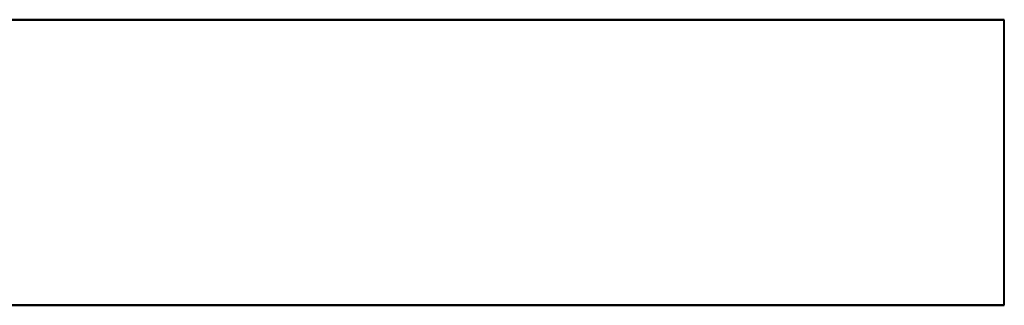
# Model space of a CAD drawing. Header units: millimetres. Extents: x -1087 to 1688, y -120 to 1010.
# Tile 85 of 86: x 538 to 655, y 938 to 972. Entities that reach past the tile are written whole.
import ezdxf

# ---------------------------------------------------------------- set-up
doc = ezdxf.new("R2010")
doc.units = ezdxf.units.MM
doc.layers.add('A-GENM', color=13, linetype='Continuous', lineweight=40)

# ---------------------------------------------------------------- blocks, each defined once
blk = doc.blocks.new('Nexa Toit - 700-751584-Arrière')
at = {"layer": 'A-GENM'}
for p, q in [((-655, 972), (655, 972)), ((655, 972), (-655, 972)), ((655, 938), (655, 972)), ((655, 938), (655, 972)), ((-655, 938), (655, 938)), ((655, 938), (-655, 938))]:
    blk.add_line(p, q, dxfattribs=at)

msp = doc.modelspace()

# ---------------------------------------------------------------- block references
at = {"layer": 'A-GENM'}
msp.add_blockref('Nexa Toit - 700-751584-Arrière', (0, 0), dxfattribs=at)

doc.saveas('drawing.dxf')
